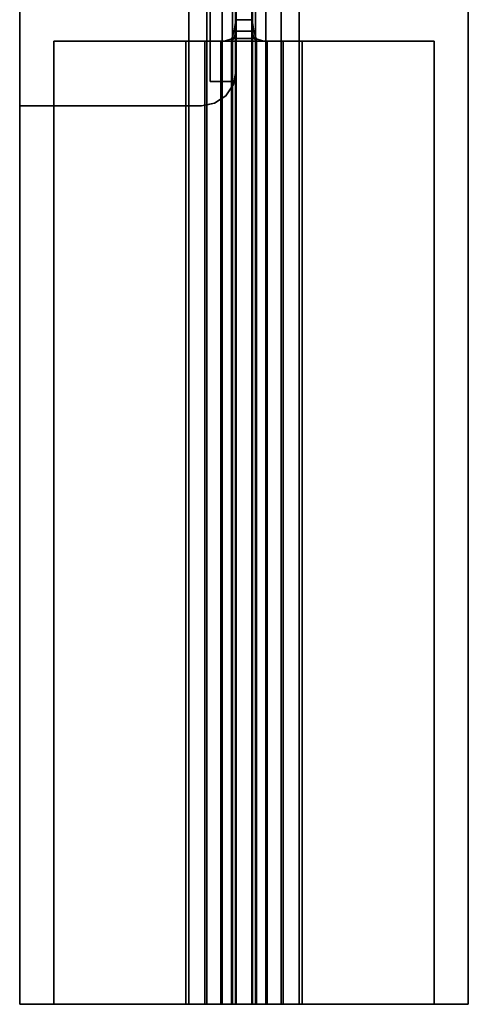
# Model space of a CAD drawing. Extents: x -48 to 48, y -49.6 to 48.
# Tile 182 of 256: x 32.8 to 39.2, y -18 to -3.8. Entities that reach past the tile are written whole.
import ezdxf

# ---------------------------------------------------------------- set-up
doc = ezdxf.new("R2010")
doc.units = 0

msp = doc.modelspace()

# ---------------------------------------------------------------- linework, layer by layer
at = {"layer": '6B2 [51]', "color": 1}
for points, invisible_edges in [([(35.51, -0.8975, 79.57), (35.51, -0.1475, 70.7575), (35.51, -4.6475, 70.7575)], 13), ([(35.51, -0.1475, 70.7575), (35.885, -0.1475, 70.7575), (35.885, -4.6475, 70.7575)], 12), ([(35.51, -0.1475, 70.7575), (35.885, -4.6475, 70.7575), (35.51, -4.6475, 70.7575)], 1), ([(35.885, -4.6475, 79.57), (35.885, -4.6475, 70.7575), (35.885, -0.1475, 70.7575)], 12), ([(35.885, -4.6475, 79.57), (35.885, -0.1475, 70.7575), (35.885, -0.1475, 78.82)], 13), ([(35.885, -4.6475, 79.57), (35.885, -0.1475, 78.82), (35.885, -0.8975, 79.57)], 1), ([(35.51, -0.8975, 79.57), (35.51, -4.6475, 70.7575), (35.51, -4.6475, 79.57)], 1), ([(35.51, -4.6475, 79.57), (35.885, -4.6475, 79.57), (35.885, -0.8975, 79.57)], 12), ([(35.51, -4.6475, 79.57), (35.885, -0.8975, 79.57), (35.51, -0.8975, 79.57)], 1), ([(35.51, -4.6475, 70.7575), (35.885, -4.6475, 70.7575), (35.885, -4.6475, 79.57)], 12), ([(35.51, -4.6475, 70.7575), (35.885, -4.6475, 79.57), (35.51, -4.6475, 79.57)], 1)]:
    msp.add_3dface(points, dxfattribs=dict(at, invisible_edges=invisible_edges))
at = {"layer": '7B1 [46]', "color": 1}
for points, invisible_edges in [([(35.875, -3.75384, 31.3869), (35.875, -3.5625, 44.75), (35.875, -0.5625, 44.75)], 13), ([(35.875, -3.75384, 31.3869), (35.875, -0.5625, 44.75), (35.875, -3.5625, 31.425)], 3), ([(35.875, -3.75384, 31.3869), (35.875, -3.75384, 44.7881), (35.875, -3.5625, 44.75)], 13), ([(36.125, -3.5625, 31.425), (36.125, -3.5625, 44.75), (36.125, -3.75384, 44.7881)], 13), ([(36.125, -3.5625, 31.425), (36.125, -3.75384, 44.7881), (36.125, -3.91605, 44.8964)], 13), ([(36.125, -3.5625, 31.425), (36.125, -3.91605, 44.8964), (36.125, -3.94348, 44.9375)], 13), ([(36.125, -3.5625, 31.425), (36.125, -3.94348, 44.9375), (36.125, -18, 44.9375)], 13), ([(36.125, -3.5625, 31.425), (36.125, -18, 44.9375), (36.125, -18, 31.3625)], 13), ([(36.125, -3.5625, 31.425), (36.125, -18, 31.3625), (36.125, -3.75384, 31.3869)], 3), ([(35.875, -18, 31.3625), (35.875, -3.79042, 31.3625), (35.8583, -3.91605, 31.2786)], 12), ([(35.875, -3.75384, 31.3869), (35.875, -3.79042, 31.3625), (35.875, -18, 31.3625)], 12), ([(35.875, -3.75384, 31.3869), (35.875, -18, 31.3625), (35.875, -18, 44.9375)], 13), ([(35.875, -3.75384, 31.3869), (35.875, -18, 44.9375), (35.875, -3.94348, 44.9375)], 13), ([(35.875, -3.75384, 31.3869), (35.875, -3.94348, 44.9375), (35.875, -3.91605, 44.8964)], 13), ([(35.875, -3.75384, 31.3869), (35.875, -3.91605, 44.8964), (35.875, -3.75384, 44.7881)], 13), ([(36.125, -18, 31.3625), (36.125, -3.79042, 31.3625), (36.125, -3.75384, 31.3869)], 12), ([(36.125, -3.79042, 31.3625), (36.125, -18, 31.3625), (36.1796, -18, 31.0879)], 12), ([(36.125, -3.79042, 31.3625), (36.1796, -18, 31.0879), (36.1417, -3.91605, 31.2786)], 3), ([(35.875, -18, 31.3625), (35.8583, -3.91605, 31.2786), (35.826, -4.02444, 31.1163)], 13), ([(35.875, -18, 44.9375), (35.8509, -4.02444, 45.0587), (35.875, -3.94348, 44.9375)], 1), ([(36.1796, -18, 45.2121), (36.125, -18, 44.9375), (36.125, -3.94348, 44.9375)], 12), ([(36.1796, -18, 45.2121), (36.125, -3.94348, 44.9375), (36.1491, -4.02444, 45.0587)], 13), ([(36.1796, -18, 31.0879), (36.174, -4.02444, 31.1163), (36.1417, -3.91605, 31.2786)], 13), ([(33.25, -4.0625, 45.655), (33.25, -18, 45.655), (33.25, -18, 46)], 12), ([(33.25, -4.0625, 45.655), (33.25, -18, 46), (33.25, -4.0625, 46)], 1), ([(35.1575, -4.0625, 45.655), (35.1575, -18, 45.655), (33.25, -18, 45.655)], 12), ([(35.1575, -4.0625, 45.655), (33.25, -18, 45.655), (33.25, -4.0625, 45.655)], 1), ([(33.25, -4.0625, 30.645), (33.25, -18, 30.645), (35.1575, -18, 30.645)], 12), ([(33.25, -4.0625, 30.645), (35.1575, -18, 30.645), (35.1575, -4.0625, 30.645)], 1), ([(33.25, -4.0625, 30.3), (33.25, -18, 30.3), (33.25, -18, 30.645)], 12), ([(33.25, -4.0625, 30.3), (33.25, -18, 30.645), (33.25, -4.0625, 30.645)], 1), ([(35.374, -4.0625, 30.3), (38.75, -18, 30.3), (33.25, -18, 30.3)], 13), ([(35.374, -4.0625, 30.3), (33.25, -18, 30.3), (33.25, -4.0625, 30.3)], 1), ([(33.25, -4.0625, 46), (33.25, -18, 46), (38.75, -18, 46)], 12), ([(33.25, -4.0625, 46), (38.75, -18, 46), (38.75, -4.0625, 46)], 13), ([(35.374, -4.0625, 45.6119), (35.4321, -18, 45.6004), (35.1575, -18, 45.655)], 13), ([(35.374, -4.0625, 45.6119), (35.1575, -18, 45.655), (35.1575, -4.0625, 45.655)], 1), ([(35.1575, -4.0625, 30.645), (35.1575, -18, 30.645), (35.4321, -18, 30.6996)], 12), ([(35.1575, -4.0625, 30.645), (35.4321, -18, 30.6996), (35.4321, -4.0625, 30.6996)], 13), ([(35.374, -4.0625, 45.6119), (35.4321, -4.0625, 45.6004), (35.4321, -18, 45.6004)], 12), ([(35.374, -4.0625, 30.3), (36.626, -4.0625, 30.3), (38.75, -18, 30.3)], 14), ([(35.6648, -18, 45.4448), (35.4321, -18, 45.6004), (35.4321, -4.0625, 45.6004)], 12), ([(35.6648, -18, 45.4448), (35.4321, -4.0625, 45.6004), (35.6648, -4.0625, 45.4448)], 1), ([(35.4321, -18, 30.6996), (35.6648, -18, 30.8552), (35.6648, -4.0625, 30.8552)], 12), ([(35.4321, -18, 30.6996), (35.6648, -4.0625, 30.8552), (35.4321, -4.0625, 30.6996)], 1), ([(35.6648, -18, 30.8552), (35.8204, -18, 31.0879), (35.8204, -4.03009, 31.0879)], 12), ([(35.6648, -18, 30.8552), (35.8204, -4.03009, 31.0879), (35.7115, -4.0625, 30.925)], 13), ([(35.8204, -18, 45.2121), (35.6648, -18, 45.4448), (35.6648, -4.0625, 45.4448)], 12), ([(35.8204, -18, 45.2121), (35.6648, -4.0625, 45.4448), (35.795, -4.0625, 45.25)], 13), ([(35.6648, -18, 30.8552), (35.7115, -4.0625, 30.925), (35.6648, -4.0625, 30.8552)], 1), ([(35.8204, -18, 45.2121), (35.795, -4.0625, 45.25), (35.8204, -4.05496, 45.2121)], 1), ([(35.875, -18, 44.9375), (35.8204, -4.05496, 45.2121), (35.8509, -4.02444, 45.0587)], 13), ([(35.8204, -4.03009, 31.0879), (35.875, -18, 31.3625), (35.826, -4.02444, 31.1163)], 3), ([(35.8204, -4.03009, 31.0879), (35.8204, -18, 31.0879), (35.875, -18, 31.3625)], 12), ([(35.875, -18, 44.9375), (35.8204, -18, 45.2121), (35.8204, -4.05496, 45.2121)], 12), ([(36.1796, -18, 45.2121), (36.1491, -4.02444, 45.0587), (36.1796, -4.05496, 45.2121)], 1), ([(36.1796, -18, 31.0879), (36.1796, -4.03009, 31.0879), (36.174, -4.02444, 31.1163)], 12), ([(36.1796, -18, 31.0879), (36.2885, -4.0625, 30.925), (36.1796, -4.03009, 31.0879)], 1), ([(36.3352, -18, 45.4448), (36.1796, -18, 45.2121), (36.1796, -4.05496, 45.2121)], 12), ([(36.3352, -18, 45.4448), (36.1796, -4.05496, 45.2121), (36.205, -4.0625, 45.25)], 13), ([(36.1796, -18, 31.0879), (36.3352, -18, 30.8552), (36.3352, -4.0625, 30.8552)], 12), ([(36.1796, -18, 31.0879), (36.3352, -4.0625, 30.8552), (36.2885, -4.0625, 30.925)], 13), ([(36.3352, -18, 45.4448), (36.205, -4.0625, 45.25), (36.3352, -4.0625, 45.4448)], 1), ([(36.3352, -18, 30.8552), (36.5679, -18, 30.6996), (36.5679, -4.0625, 30.6996)], 12), ([(36.3352, -18, 30.8552), (36.5679, -4.0625, 30.6996), (36.3352, -4.0625, 30.8552)], 1), ([(36.5679, -18, 45.6004), (36.3352, -18, 45.4448), (36.3352, -4.0625, 45.4448)], 12), ([(36.5679, -18, 45.6004), (36.3352, -4.0625, 45.4448), (36.5679, -4.0625, 45.6004)], 1), ([(36.626, -4.0625, 30.6881), (36.5679, -4.0625, 30.6996), (36.5679, -18, 30.6996)], 12), ([(36.626, -4.0625, 30.6881), (36.5679, -18, 30.6996), (36.8425, -18, 30.645)], 13), ([(36.8425, -4.0625, 45.655), (36.8425, -18, 45.655), (36.5679, -18, 45.6004)], 12), ([(36.8425, -4.0625, 45.655), (36.5679, -18, 45.6004), (36.5679, -4.0625, 45.6004)], 13), ([(36.626, -4.0625, 30.3), (38.75, -4.0625, 30.3), (38.75, -18, 30.3)], 12), ([(36.626, -4.0625, 30.6881), (36.8425, -18, 30.645), (36.8425, -4.0625, 30.645)], 1), ([(36.8425, -4.0625, 30.645), (36.8425, -18, 30.645), (38.75, -18, 30.645)], 12), ([(36.8425, -4.0625, 30.645), (38.75, -18, 30.645), (38.75, -4.0625, 30.645)], 1), ([(38.75, -4.0625, 45.655), (38.75, -18, 45.655), (36.8425, -18, 45.655)], 12), ([(38.75, -4.0625, 45.655), (36.8425, -18, 45.655), (36.8425, -4.0625, 45.655)], 1), ([(38.75, -4.0625, 30.645), (38.75, -18, 30.645), (38.75, -18, 30.3)], 12), ([(38.75, -4.0625, 30.645), (38.75, -18, 30.3), (38.75, -4.0625, 30.3)], 1), ([(38.75, -4.0625, 46), (38.75, -18, 46), (38.75, -18, 45.655)], 12), ([(38.75, -4.0625, 46), (38.75, -18, 45.655), (38.75, -4.0625, 45.655)], 1), ([(33.25, -18, 46), (33.25, -18, 45.655), (35.1575, -18, 45.655)], 12), ([(35.1575, -18, 30.645), (33.25, -18, 30.645), (33.25, -18, 30.3)], 12), ([(35.1575, -18, 30.645), (33.25, -18, 30.3), (38.75, -18, 30.3)], 13), ([(33.25, -18, 46), (35.1575, -18, 45.655), (36.3352, -18, 45.4448)], 15), ([(33.25, -18, 46), (36.3352, -18, 45.4448), (36.5679, -18, 45.6004)], 13), ([(33.25, -18, 46), (36.5679, -18, 45.6004), (36.8425, -18, 45.655)], 13), ([(33.25, -18, 46), (36.8425, -18, 45.655), (38.75, -18, 45.655)], 13), ([(33.25, -18, 46), (38.75, -18, 45.655), (38.75, -18, 46)], 1), ([(35.4321, -18, 30.6996), (35.1575, -18, 30.645), (38.75, -18, 30.3)], 14), ([(35.1575, -18, 45.655), (35.4321, -18, 45.6004), (36.3352, -18, 45.4448)], 14), ([(35.6648, -18, 30.8552), (35.4321, -18, 30.6996), (38.75, -18, 30.3)], 14), ([(35.4321, -18, 45.6004), (35.6648, -18, 45.4448), (36.1796, -18, 45.2121)], 14), ([(35.4321, -18, 45.6004), (36.1796, -18, 45.2121), (36.3352, -18, 45.4448)], 13), ([(35.6648, -18, 30.8552), (38.75, -18, 30.3), (36.8425, -18, 30.645)], 15), ([(35.6648, -18, 30.8552), (36.8425, -18, 30.645), (36.5679, -18, 30.6996)], 13), ([(35.8204, -18, 31.0879), (35.6648, -18, 30.8552), (36.5679, -18, 30.6996)], 14), ([(35.6648, -18, 45.4448), (35.8204, -18, 45.2121), (36.125, -18, 44.9375)], 14), ([(35.6648, -18, 45.4448), (36.125, -18, 44.9375), (36.1796, -18, 45.2121)], 13), ([(35.8204, -18, 31.0879), (36.5679, -18, 30.6996), (36.3352, -18, 30.8552)], 13), ([(35.875, -18, 31.3625), (35.8204, -18, 31.0879), (36.3352, -18, 30.8552)], 14), ([(35.8204, -18, 45.2121), (35.875, -18, 44.9375), (36.125, -18, 44.9375)], 14), ([(35.875, -18, 31.3625), (36.3352, -18, 30.8552), (36.1796, -18, 31.0879)], 13), ([(35.875, -18, 31.3625), (36.1796, -18, 31.0879), (36.125, -18, 31.3625)], 13), ([(35.875, -18, 44.9375), (35.875, -18, 31.3625), (36.125, -18, 31.3625)], 14), ([(35.875, -18, 44.9375), (36.125, -18, 31.3625), (36.125, -18, 44.9375)], 13), ([(38.75, -18, 30.3), (38.75, -18, 30.645), (36.8425, -18, 30.645)], 12)]:
    msp.add_3dface(points, dxfattribs=dict(at, invisible_edges=invisible_edges))
at = {"layer": '7B1 [46]', "color": 7}
for points, invisible_edges in [([(35.875, -3.75384, 44.7881), (36.125, -3.75384, 44.7881), (36.125, -3.5625, 44.75)], 12), ([(35.875, -3.75384, 44.7881), (36.125, -3.5625, 44.75), (35.875, -3.5625, 44.75)], 1), ([(35.875, -3.5625, 31.425), (36.125, -3.5625, 31.425), (36.125, -3.75384, 31.3869)], 12), ([(35.875, -3.5625, 31.425), (36.125, -3.75384, 31.3869), (35.875, -3.75384, 31.3869)], 1), ([(35.875, -3.79042, 31.3625), (36.1417, -3.91605, 31.2786), (35.8583, -3.91605, 31.2786)], 1), ([(36.125, -3.75384, 44.7881), (35.875, -3.75384, 44.7881), (35.875, -3.91605, 44.8964)], 12), ([(36.125, -3.75384, 44.7881), (35.875, -3.91605, 44.8964), (36.125, -3.91605, 44.8964)], 1), ([(35.875, -3.79042, 31.3625), (35.875, -3.75384, 31.3869), (36.125, -3.75384, 31.3869)], 12), ([(35.875, -3.79042, 31.3625), (36.125, -3.75384, 31.3869), (36.125, -3.79042, 31.3625)], 13), ([(35.875, -3.79042, 31.3625), (36.125, -3.79042, 31.3625), (36.1417, -3.91605, 31.2786)], 13), ([(35.8583, -3.91605, 31.2786), (36.174, -4.02444, 31.1163), (35.826, -4.02444, 31.1163)], 1), ([(36.125, -3.94348, 44.9375), (35.875, -3.94348, 44.9375), (35.8509, -4.02444, 45.0587)], 13), ([(36.125, -3.94348, 44.9375), (35.8509, -4.02444, 45.0587), (36.1491, -4.02444, 45.0587)], 1), ([(35.8583, -3.91605, 31.2786), (36.1417, -3.91605, 31.2786), (36.174, -4.02444, 31.1163)], 12), ([(36.125, -3.94348, 44.9375), (36.125, -3.91605, 44.8964), (35.875, -3.91605, 44.8964)], 12), ([(36.125, -3.94348, 44.9375), (35.875, -3.91605, 44.8964), (35.875, -3.94348, 44.9375)], 13), ([(38.75, -4.0625, 46), (35.1575, -4.0625, 45.655), (33.25, -4.0625, 45.655)], 13), ([(38.75, -4.0625, 46), (33.25, -4.0625, 45.655), (33.25, -4.0625, 46)], 13), ([(36.8425, -4.0625, 30.645), (35.374, -4.0625, 30.3), (33.25, -4.0625, 30.3)], 13), ([(33.25, -4.0625, 30.3), (33.25, -4.0625, 30.645), (35.1575, -4.0625, 30.645)], 12), ([(36.8425, -4.0625, 30.645), (33.25, -4.0625, 30.3), (35.1575, -4.0625, 30.645)], 15), ([(38.75, -4.0625, 46), (35.374, -4.0625, 45.6119), (35.1575, -4.0625, 45.655)], 13), ([(36.8425, -4.0625, 30.645), (35.1575, -4.0625, 30.645), (35.374, -4.0625, 30.6881)], 13), ([(38.75, -4.0625, 46), (35.4321, -4.0625, 45.6004), (35.374, -4.0625, 45.6119)], 13), ([(36.8425, -4.0625, 30.645), (36.626, -4.0625, 30.3), (35.374, -4.0625, 30.3)], 13), ([(36.8425, -4.0625, 30.645), (35.374, -4.0625, 30.6881), (35.4321, -4.0625, 30.6996)], 13), ([(38.75, -4.0625, 46), (35.6648, -4.0625, 45.4448), (35.4321, -4.0625, 45.6004)], 13), ([(36.8425, -4.0625, 30.645), (35.4321, -4.0625, 30.6996), (35.6648, -4.0625, 30.8552)], 13), ([(36.5679, -4.0625, 45.6004), (35.795, -4.0625, 45.25), (35.6648, -4.0625, 45.4448)], 13), ([(36.626, -4.0625, 45.6119), (36.5679, -4.0625, 45.6004), (35.6648, -4.0625, 45.4448)], 14), ([(36.8425, -4.0625, 45.655), (36.626, -4.0625, 45.6119), (35.6648, -4.0625, 45.4448)], 14), ([(38.75, -4.0625, 46), (36.8425, -4.0625, 45.655), (35.6648, -4.0625, 45.4448)], 15), ([(35.6648, -4.0625, 30.8552), (35.7115, -4.0625, 30.925), (36.2885, -4.0625, 30.925)], 12), ([(35.6648, -4.0625, 30.8552), (36.2885, -4.0625, 30.925), (36.3352, -4.0625, 30.8552)], 13), ([(35.6648, -4.0625, 30.8552), (36.3352, -4.0625, 30.8552), (36.5679, -4.0625, 30.6996)], 13), ([(36.8425, -4.0625, 30.645), (35.6648, -4.0625, 30.8552), (36.5679, -4.0625, 30.6996)], 15), ([(35.8204, -4.03009, 31.0879), (36.2885, -4.0625, 30.925), (35.7115, -4.0625, 30.925)], 1), ([(35.8204, -4.05496, 45.2121), (35.795, -4.0625, 45.25), (36.205, -4.0625, 45.25)], 12), ([(36.3352, -4.0625, 45.4448), (36.205, -4.0625, 45.25), (35.795, -4.0625, 45.25)], 12), ([(36.5679, -4.0625, 45.6004), (36.3352, -4.0625, 45.4448), (35.795, -4.0625, 45.25)], 14), ([(35.8204, -4.05496, 45.2121), (36.1796, -4.05496, 45.2121), (36.1491, -4.02444, 45.0587)], 13), ([(35.8204, -4.05496, 45.2121), (36.1491, -4.02444, 45.0587), (35.8509, -4.02444, 45.0587)], 1), ([(35.8204, -4.03009, 31.0879), (35.826, -4.02444, 31.1163), (36.174, -4.02444, 31.1163)], 12), ([(35.8204, -4.03009, 31.0879), (36.174, -4.02444, 31.1163), (36.1796, -4.03009, 31.0879)], 13), ([(35.8204, -4.03009, 31.0879), (36.1796, -4.03009, 31.0879), (36.2885, -4.0625, 30.925)], 13), ([(35.8204, -4.05496, 45.2121), (36.205, -4.0625, 45.25), (36.1796, -4.05496, 45.2121)], 13), ([(36.8425, -4.0625, 30.645), (38.75, -4.0625, 30.3), (36.626, -4.0625, 30.3)], 13), ([(38.75, -4.0625, 46), (38.75, -4.0625, 45.655), (36.8425, -4.0625, 45.655)], 12), ([(36.8425, -4.0625, 30.645), (38.75, -4.0625, 30.645), (38.75, -4.0625, 30.3)], 12)]:
    msp.add_3dface(points, dxfattribs=dict(at, invisible_edges=invisible_edges))
at = {"layer": '8B3 [59]', "color": 1}
for points, invisible_edges in [([(32.755, -1, 66.18), (32.755, -18, 66.18), (35.2025, -18, 66.18)], 12), ([(32.755, -1, 66.18), (35.2025, -18, 66.18), (35.2025, -1, 66.18)], 1), ([(32.755, -1, 65.8), (32.755, -18, 65.8), (32.755, -18, 66.18)], 12), ([(32.755, -1, 65.8), (32.755, -18, 66.18), (32.755, -1, 66.18)], 1), ([(39.245, -1, 65.8), (39.245, -18, 65.8), (32.755, -18, 65.8)], 12), ([(39.245, -1, 65.8), (32.755, -18, 65.8), (32.755, -1, 65.8)], 1), ([(35.2025, -1, 66.18), (35.2025, -18, 66.18), (35.4637, -18, 66.232)], 12), ([(35.2025, -1, 66.18), (35.4637, -18, 66.232), (35.4637, -1, 66.232)], 1), ([(35.4637, -1, 66.232), (35.4637, -18, 66.232), (35.6851, -18, 66.3799)], 12), ([(35.4637, -1, 66.232), (35.6851, -18, 66.3799), (35.6851, -1, 66.3799)], 1), ([(35.6851, -1, 66.3799), (35.6851, -18, 66.3799), (35.833, -18, 66.6013)], 12), ([(35.6851, -1, 66.3799), (35.833, -18, 66.6013), (35.833, -1, 66.6013)], 1), ([(35.833, -1, 66.6013), (35.833, -18, 66.6013), (35.885, -18, 66.8625)], 12), ([(35.833, -1, 66.6013), (35.885, -18, 66.8625), (35.885, -1, 66.8625)], 1), ([(35.8459, -4.69134, 78), (39.245, -18, 78), (39.245, -1, 78)], 13), ([(35.8459, -4.69134, 78), (39.245, -1, 78), (35.884, -4.5, 78)], 3), ([(35.884, -4.5, 76.9425), (35.884, -1, 76.9425), (35.885, -1, 76.9375)], 12), ([(35.884, -4.5, 76.9425), (35.885, -1, 76.9375), (35.885, -18, 76.9375)], 13), ([(39.245, -1, 78), (35.884, -1, 78), (35.884, -4.5, 78)], 12), ([(35.885, -1, 66.8625), (35.885, -18, 66.8625), (35.885, -18, 76.9375)], 12), ([(35.885, -1, 66.8625), (35.885, -18, 76.9375), (35.885, -1, 76.9375)], 1), ([(36.115, -1, 66.8625), (36.115, -18, 66.8625), (36.167, -18, 66.6013)], 12), ([(36.115, -1, 66.8625), (36.167, -18, 66.6013), (36.167, -1, 66.6013)], 1), ([(36.115, -1, 76.9375), (36.115, -18, 76.9375), (36.115, -18, 66.8625)], 12), ([(36.115, -1, 76.9375), (36.115, -18, 66.8625), (36.115, -1, 66.8625)], 1), ([(36.167, -1, 77.1987), (36.167, -18, 77.1987), (36.115, -18, 76.9375)], 12), ([(36.167, -1, 77.1987), (36.115, -18, 76.9375), (36.115, -1, 76.9375)], 1), ([(36.167, -1, 66.6013), (36.167, -18, 66.6013), (36.3149, -18, 66.3799)], 12), ([(36.167, -1, 66.6013), (36.3149, -18, 66.3799), (36.3149, -1, 66.3799)], 1), ([(36.3149, -1, 77.4201), (36.3149, -18, 77.4201), (36.167, -18, 77.1987)], 12), ([(36.3149, -1, 77.4201), (36.167, -18, 77.1987), (36.167, -1, 77.1987)], 1), ([(36.3149, -1, 66.3799), (36.3149, -18, 66.3799), (36.5363, -18, 66.232)], 12), ([(36.3149, -1, 66.3799), (36.5363, -18, 66.232), (36.5363, -1, 66.232)], 1), ([(36.5363, -1, 77.568), (36.5363, -18, 77.568), (36.3149, -18, 77.4201)], 12), ([(36.5363, -1, 77.568), (36.3149, -18, 77.4201), (36.3149, -1, 77.4201)], 1), ([(36.5363, -1, 66.232), (36.5363, -18, 66.232), (36.7975, -18, 66.18)], 12), ([(36.5363, -1, 66.232), (36.7975, -18, 66.18), (36.7975, -1, 66.18)], 1), ([(36.7975, -1, 77.62), (36.7975, -18, 77.62), (36.5363, -18, 77.568)], 12), ([(36.7975, -1, 77.62), (36.5363, -18, 77.568), (36.5363, -1, 77.568)], 1), ([(36.7975, -1, 66.18), (36.7975, -18, 66.18), (39.245, -18, 66.18)], 12), ([(36.7975, -1, 66.18), (39.245, -18, 66.18), (39.245, -1, 66.18)], 1), ([(39.245, -1, 77.62), (39.245, -18, 77.62), (36.7975, -18, 77.62)], 12), ([(39.245, -1, 77.62), (36.7975, -18, 77.62), (36.7975, -1, 77.62)], 1), ([(39.245, -1, 66.18), (39.245, -18, 66.18), (39.245, -18, 65.8)], 12), ([(39.245, -1, 66.18), (39.245, -18, 65.8), (39.245, -1, 65.8)], 1), ([(39.245, -1, 78), (39.245, -18, 78), (39.245, -18, 77.62)], 12), ([(39.245, -1, 78), (39.245, -18, 77.62), (39.245, -1, 77.62)], 1), ([(35.884, -4.5, 76.9425), (35.885, -18, 76.9375), (35.833, -18, 77.1987)], 13), ([(35.884, -4.5, 76.9425), (35.833, -18, 77.1987), (35.8459, -4.69134, 77.1339)], 3), ([(35.8459, -4.69134, 78), (35.7376, -4.85355, 78), (32.755, -18, 78)], 14), ([(35.8459, -4.69134, 78), (32.755, -18, 78), (39.245, -18, 78)], 13), ([(35.833, -18, 77.1987), (35.833, -4.71064, 77.1987), (35.8459, -4.69134, 77.1339)], 12), ([(35.833, -4.71064, 77.1987), (35.833, -18, 77.1987), (35.6851, -18, 77.4201)], 12), ([(35.833, -4.71064, 77.1987), (35.6851, -18, 77.4201), (35.7376, -4.85355, 77.3416)], 3), ([(35.7376, -4.85355, 78), (35.5753, -4.96194, 78), (32.755, -18, 78)], 14), ([(35.5753, -4.96194, 78), (35.384, -5, 78), (32.755, -18, 78)], 14), ([(35.4637, -4.98415, 77.568), (35.4637, -18, 77.568), (35.2025, -18, 77.62)], 12), ([(35.4637, -4.98415, 77.568), (35.2025, -18, 77.62), (35.384, -5, 77.5839)], 3), ([(35.6851, -4.8886, 77.4201), (35.6851, -18, 77.4201), (35.4637, -18, 77.568)], 12), ([(35.6851, -4.8886, 77.4201), (35.4637, -18, 77.568), (35.5753, -4.96194, 77.4934)], 3), ([(35.4637, -18, 77.568), (35.4637, -4.98415, 77.568), (35.5753, -4.96194, 77.4934)], 12), ([(35.6851, -18, 77.4201), (35.6851, -4.8886, 77.4201), (35.7376, -4.85355, 77.3416)], 12), ([(32.755, -5, 77.62), (32.755, -18, 77.62), (32.755, -18, 78)], 12), ([(32.755, -5, 77.62), (32.755, -18, 78), (32.755, -5, 78)], 1), ([(35.2025, -5, 77.62), (35.2025, -18, 77.62), (32.755, -18, 77.62)], 12), ([(35.2025, -5, 77.62), (32.755, -18, 77.62), (32.755, -5, 77.62)], 1), ([(35.384, -5, 78), (32.755, -5, 78), (32.755, -18, 78)], 12), ([(35.2025, -18, 77.62), (35.2025, -5, 77.62), (35.384, -5, 77.5839)], 12), ([(32.755, -18, 78), (32.755, -18, 77.62), (35.2025, -18, 77.62)], 12), ([(35.2025, -18, 66.18), (32.755, -18, 66.18), (32.755, -18, 65.8)], 12), ([(35.2025, -18, 66.18), (32.755, -18, 65.8), (39.245, -18, 65.8)], 13), ([(32.755, -18, 78), (35.2025, -18, 77.62), (36.5363, -18, 77.568)], 15), ([(32.755, -18, 78), (36.5363, -18, 77.568), (36.7975, -18, 77.62)], 13), ([(32.755, -18, 78), (36.7975, -18, 77.62), (39.245, -18, 77.62)], 13), ([(32.755, -18, 78), (39.245, -18, 77.62), (39.245, -18, 78)], 1), ([(35.4637, -18, 66.232), (35.2025, -18, 66.18), (39.245, -18, 65.8)], 14), ([(35.2025, -18, 77.62), (35.4637, -18, 77.568), (36.3149, -18, 77.4201)], 14), ([(35.2025, -18, 77.62), (36.3149, -18, 77.4201), (36.5363, -18, 77.568)], 13), ([(35.4637, -18, 66.232), (39.245, -18, 65.8), (36.7975, -18, 66.18)], 15), ([(35.6851, -18, 66.3799), (35.4637, -18, 66.232), (36.7975, -18, 66.18)], 14), ([(35.4637, -18, 77.568), (35.6851, -18, 77.4201), (36.167, -18, 77.1987)], 14), ([(35.4637, -18, 77.568), (36.167, -18, 77.1987), (36.3149, -18, 77.4201)], 13), ([(35.6851, -18, 66.3799), (36.7975, -18, 66.18), (36.5363, -18, 66.232)], 13), ([(35.833, -18, 66.6013), (35.6851, -18, 66.3799), (36.5363, -18, 66.232)], 14), ([(35.6851, -18, 77.4201), (35.833, -18, 77.1987), (36.115, -18, 76.9375)], 14), ([(35.6851, -18, 77.4201), (36.115, -18, 76.9375), (36.167, -18, 77.1987)], 13), ([(35.833, -18, 66.6013), (36.5363, -18, 66.232), (36.3149, -18, 66.3799)], 13), ([(35.885, -18, 66.8625), (35.833, -18, 66.6013), (36.3149, -18, 66.3799)], 14), ([(35.833, -18, 77.1987), (35.885, -18, 76.9375), (36.115, -18, 76.9375)], 14), ([(35.885, -18, 66.8625), (36.3149, -18, 66.3799), (36.167, -18, 66.6013)], 13), ([(35.885, -18, 66.8625), (36.167, -18, 66.6013), (36.115, -18, 66.8625)], 13), ([(35.885, -18, 76.9375), (35.885, -18, 66.8625), (36.115, -18, 66.8625)], 14), ([(35.885, -18, 76.9375), (36.115, -18, 66.8625), (36.115, -18, 76.9375)], 13), ([(39.245, -18, 65.8), (39.245, -18, 66.18), (36.7975, -18, 66.18)], 12)]:
    msp.add_3dface(points, dxfattribs=dict(at, invisible_edges=invisible_edges))
at = {"layer": '8B3 [59]', "color": 7}
for points, invisible_edges in [([(35.884, -1, 76.9425), (35.884, -4.5, 76.9425), (35.884, -4.5, 78)], 12), ([(35.884, -1, 76.9425), (35.884, -4.5, 78), (35.884, -1, 78)], 1), ([(35.884, -4.5, 78), (35.884, -4.5, 76.9425), (35.8459, -4.69134, 77.1339)], 12), ([(35.884, -4.5, 78), (35.8459, -4.69134, 77.1339), (35.8459, -4.69134, 78)], 1), ([(35.7376, -4.85355, 77.3416), (35.7376, -4.85355, 78), (35.8459, -4.69134, 78)], 12), ([(35.7376, -4.85355, 77.3416), (35.8459, -4.69134, 78), (35.833, -4.71064, 77.1987)], 3), ([(35.8459, -4.69134, 78), (35.8459, -4.69134, 77.1339), (35.833, -4.71064, 77.1987)], 12), ([(35.384, -5, 77.5839), (35.384, -5, 78), (35.5753, -4.96194, 78)], 12), ([(35.384, -5, 77.5839), (35.5753, -4.96194, 78), (35.4637, -4.98415, 77.568)], 3), ([(35.5753, -4.96194, 78), (35.5753, -4.96194, 77.4934), (35.4637, -4.98415, 77.568)], 12), ([(35.5753, -4.96194, 77.4934), (35.5753, -4.96194, 78), (35.7376, -4.85355, 78)], 12), ([(35.5753, -4.96194, 77.4934), (35.7376, -4.85355, 78), (35.6851, -4.8886, 77.4201)], 3), ([(35.7376, -4.85355, 78), (35.7376, -4.85355, 77.3416), (35.6851, -4.8886, 77.4201)], 12), ([(35.384, -5, 78), (35.2025, -5, 77.62), (32.755, -5, 77.62)], 13), ([(35.384, -5, 78), (32.755, -5, 77.62), (32.755, -5, 78)], 1), ([(35.384, -5, 78), (35.384, -5, 77.5839), (35.2025, -5, 77.62)], 12)]:
    msp.add_3dface(points, dxfattribs=dict(at, invisible_edges=invisible_edges))

doc.saveas('drawing.dxf')
